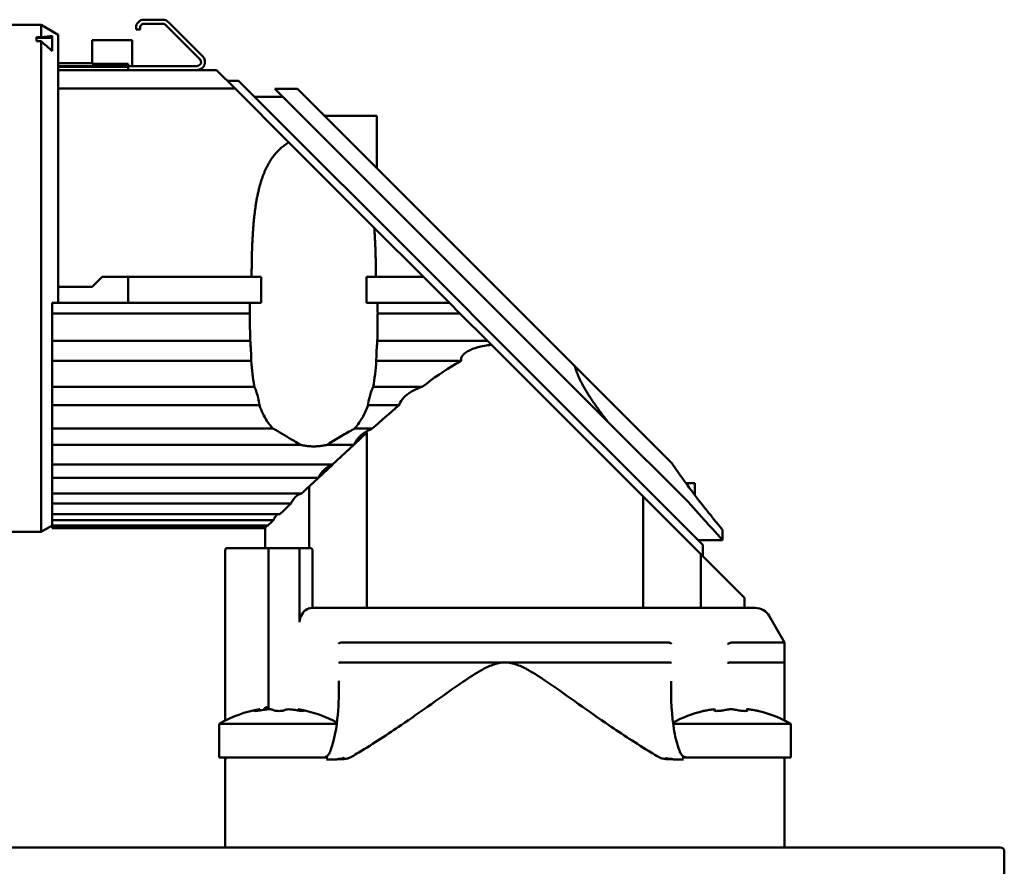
# Model space of a CAD drawing. Header units: inches. Extents: x 0 to 234, y 0 to 165.
# Tile 81 of 85: x 168.79 to 170.73, y 75.24 to 76.91. Entities that reach past the tile are written whole.
import ezdxf

# ---------------------------------------------------------------- set-up
doc = ezdxf.new("R2010")
doc.units = ezdxf.units.IN
doc.header["$LTSCALE"] = 10
doc.header["$MEASUREMENT"] = 0
doc.layers.add('Visible (ANSI)', color=7, linetype='Continuous', lineweight=50)

msp = doc.modelspace()

# ---------------------------------------------------------------- linework, layer by layer
at = {"layer": 'Visible (ANSI)'}
for p, q in [((169.0686, 76.9145), (169.0318, 76.9145)), ((168.2211, 76.904), (168.8288, 76.904)), ((168.8288, 76.8798), (168.8288, 76.904)), ((168.8629, 76.8843), (168.8288, 76.904)), ((169.0161, 76.8987), (169.0161, 76.8948)), ((169.0161, 76.8948), (169.024, 76.8948)), ((169.024, 76.8948), (169.024, 76.8987)), ((169.0318, 76.9066), (169.0686, 76.9066)), ((169.0742, 76.9043), (169.142, 76.8365)), ((169.1475, 76.8421), (169.0798, 76.9099)), ((168.8288, 76.8798), (168.8196, 76.8798)), ((168.8196, 76.8798), (168.8196, 76.8787)), ((168.851, 76.8787), (168.8196, 76.8787)), ((168.8196, 76.8718), (168.8196, 76.8787)), ((168.851, 76.8787), (168.851, 76.8826)), ((168.851, 76.8787), (168.851, 76.8526)), ((168.8629, 76.356), (168.8629, 76.8843)), ((168.8196, 76.8718), (168.8288, 76.8718)), ((168.8288, 75.904), (168.8288, 76.8718)), ((168.9298, 76.8743), (169.0085, 76.8743)), ((168.9298, 76.8743), (168.9298, 76.8272)), ((169.0085, 76.8231), (169.0085, 76.8743)), ((168.9298, 76.829), (168.8629, 76.829)), ((169.1364, 76.8231), (168.8629, 76.8231)), ((169.0007, 76.8216), (168.8629, 76.8216)), ((169.0007, 76.8272), (168.9298, 76.8272)), ((169.0007, 76.8231), (169.0007, 76.8272)), ((169.0007, 76.8152), (169.0007, 76.8216)), ((169.1744, 76.8152), (168.8629, 76.8152)), ((169.1744, 76.8152), (169.2112, 76.7785)), ((169.2112, 76.7785), (168.8629, 76.7785)), ((169.1961, 76.7936), (169.2183, 76.7936)), ((169.3172, 76.6724), (169.2112, 76.7785)), ((169.6278, 76.3841), (169.2183, 76.7936)), ((169.6835, 76.3841), (169.2898, 76.7778)), ((169.2898, 76.7778), (169.3343, 76.7778)), ((169.728, 76.3841), (169.3343, 76.7778)), ((169.2498, 76.7621), (169.3055, 76.7621)), ((169.3876, 76.7245), (169.4908, 76.7245)), ((169.4908, 76.6213), (169.4908, 76.7245)), ((169.3172, 76.6724), (169.4857, 76.5039)), ((169.4857, 76.5039), (169.5825, 76.4071)), ((168.9495, 76.4071), (168.9298, 76.3874)), ((168.9495, 76.4071), (169.2439, 76.4071)), ((169.0007, 76.4055), (169.0007, 76.4071)), ((169.0007, 76.4038), (169.0007, 76.4055)), ((169.0007, 76.356), (169.0007, 76.4038)), ((169.2626, 76.4071), (169.2439, 76.4071)), ((169.2626, 76.4071), (169.2626, 76.356)), ((169.4702, 76.356), (169.4702, 76.4071)), ((169.4889, 76.4071), (169.4702, 76.4071)), ((169.4889, 76.4071), (169.5825, 76.4071)), ((169.6337, 76.356), (169.5825, 76.4071)), ((168.8629, 76.3874), (168.9298, 76.3874)), ((169.7236, 76.2883), (169.6278, 76.3841)), ((169.6835, 76.3841), (169.8016, 76.266)), ((169.8461, 76.266), (169.728, 76.3841)), ((169.2405, 76.356), (168.851, 76.356)), ((168.851, 76.335), (168.851, 76.356)), ((169.2405, 76.356), (169.2626, 76.356)), ((169.4702, 76.356), (169.4923, 76.356)), ((169.6337, 76.356), (169.4923, 76.356)), ((169.6337, 76.356), (169.6546, 76.335)), ((168.851, 76.335), (168.851, 76.2809)), ((168.851, 76.335), (169.2404, 76.335)), ((169.4924, 76.335), (169.6546, 76.335)), ((169.7087, 76.2809), (169.6546, 76.335)), ((168.851, 76.2413), (168.851, 76.2809)), ((169.2412, 76.2809), (168.851, 76.2809)), ((169.7087, 76.2809), (169.4916, 76.2809)), ((169.7087, 76.2809), (169.7165, 76.2731)), ((170.0154, 75.9742), (169.7165, 76.2731)), ((170.1331, 75.8788), (169.7236, 76.2883)), ((169.8016, 76.266), (169.9462, 76.1214)), ((169.8806, 76.2315), (169.8461, 76.266)), ((168.851, 76.2413), (168.851, 76.1903)), ((168.851, 76.2413), (169.2431, 76.2413)), ((169.4897, 76.2413), (169.6571, 76.2413)), ((170.0722, 76.0399), (169.8806, 76.2315)), ((168.851, 76.1538), (168.851, 76.1903)), ((168.851, 76.1903), (169.2494, 76.1903)), ((169.5802, 76.1903), (169.4834, 76.1903)), ((168.851, 76.1538), (168.851, 76.1079)), ((168.851, 76.1538), (169.2593, 76.1538)), ((169.4735, 76.1538), (169.5347, 76.1538)), ((170.1037, 75.9639), (169.9462, 76.1214)), ((168.851, 76.0759), (168.851, 76.1079)), ((169.2859, 76.1079), (168.851, 76.1079)), ((169.4712, 76.1), (169.446, 76.0765)), ((169.4814, 76.1079), (169.4469, 76.1079)), ((169.4712, 75.7542), (169.4712, 76.1)), ((168.851, 76.0759), (168.851, 76.0369)), ((169.3401, 76.0759), (168.851, 76.0759)), ((169.4454, 76.0759), (169.3927, 76.0759)), ((169.4454, 76.0759), (169.4035, 76.0368)), ((169.4454, 76.0759), (169.446, 76.0765)), ((170.0722, 76.0399), (170.0722, 76.0399)), ((168.851, 76.0106), (168.851, 76.0369)), ((169.4034, 76.0369), (168.851, 76.0369)), ((169.4034, 76.0367), (169.3751, 76.0104)), ((169.4034, 76.0367), (169.4035, 76.0368)), ((168.851, 76.0106), (168.851, 75.9799)), ((168.851, 76.0106), (169.375, 76.0106)), ((169.3664, 76.0023), (169.3581, 75.9945)), ((169.3664, 76.0023), (169.3666, 76.0024)), ((169.3751, 76.0104), (169.3666, 76.0024)), ((169.3571, 75.8723), (169.3571, 75.9937)), ((169.3581, 75.9945), (169.3573, 75.9938)), ((170.1173, 76.0003), (170.1, 76.0003)), ((170.1173, 76.0003), (170.1173, 75.977)), ((168.851, 75.9604), (168.851, 75.9799)), ((169.3425, 75.9799), (168.851, 75.9799)), ((170.1295, 75.8601), (170.0154, 75.9742)), ((170.0154, 75.9742), (170.0154, 75.7542)), ((168.851, 75.9604), (168.851, 75.9393)), ((168.851, 75.9604), (169.3219, 75.9604)), ((168.851, 75.9273), (168.851, 75.9393)), ((169.2997, 75.9393), (168.851, 75.9393)), ((168.851, 75.9273), (168.851, 75.9165)), ((168.851, 75.9273), (169.2871, 75.9273)), ((168.2211, 75.904), (168.8288, 75.904)), ((168.851, 75.9169), (168.8288, 75.904)), ((168.851, 75.9125), (168.851, 75.9165)), ((169.2759, 75.9165), (168.851, 75.9165)), ((168.851, 75.9125), (168.851, 75.9117)), ((168.851, 75.9125), (169.2717, 75.9125)), ((169.2709, 75.9117), (168.851, 75.9117)), ((169.2709, 75.8723), (169.2709, 75.9117)), ((170.1724, 75.9077), (170.1724, 75.8881)), ((170.1238, 75.8881), (170.1724, 75.8881)), ((169.1921, 75.8684), (169.1921, 75.5324)), ((169.1961, 75.8723), (169.2784, 75.8723)), ((169.2772, 75.8684), (169.2772, 75.5542)), ((169.2784, 75.8723), (169.3374, 75.8723)), ((169.3374, 75.8723), (169.3583, 75.8723)), ((169.3382, 75.7258), (169.3382, 75.8684)), ((169.3638, 75.8684), (169.3638, 75.7542)), ((170.1331, 75.8566), (170.1331, 75.8788)), ((170.2157, 75.7739), (170.1295, 75.8601)), ((170.1295, 75.8601), (170.1295, 75.7542)), ((170.2157, 75.7739), (170.2157, 75.7542)), ((170.2369, 75.7542), (169.3626, 75.7542)), ((169.3403, 75.7356), (169.3416, 75.7385)), ((170.2642, 75.7385), (170.2945, 75.686)), ((170.0659, 75.686), (169.4207, 75.686)), ((170.2945, 75.686), (170.1902, 75.686)), ((170.2945, 75.6465), (170.2945, 75.686)), ((169.4199, 75.6465), (169.7433, 75.6465)), ((169.7433, 75.6465), (170.0667, 75.6465)), ((170.1896, 75.6465), (170.2945, 75.6465)), ((170.2945, 75.6465), (170.2945, 75.5324)), ((169.2598, 75.5519), (169.2598, 75.5543)), ((169.3359, 75.5519), (169.3359, 75.5543)), ((170.1573, 75.5511), (170.1573, 75.554)), ((170.2202, 75.5511), (170.2202, 75.554)), ((169.1798, 75.5257), (169.4119, 75.5257)), ((169.1798, 75.4589), (169.1798, 75.5257)), ((170.0748, 75.5257), (170.3068, 75.5257)), ((170.3068, 75.4589), (170.3068, 75.5257)), ((169.1798, 75.4589), (169.3577, 75.4589)), ((169.3941, 75.4589), (169.3577, 75.4589)), ((169.3986, 75.4651), (169.3986, 75.4651)), ((170.088, 75.4651), (170.088, 75.4651)), ((170.1289, 75.4589), (170.0925, 75.4589)), ((170.1289, 75.4589), (170.3068, 75.4589)), ((169.1921, 75.455), (169.1921, 75.2818)), ((170.2945, 75.2818), (170.2945, 75.455)), ((169.1409, 75.2818), (164.2905, 75.2818)), ((170.7197, 75.2818), (169.1409, 75.2818)), ((170.7276, 75.0985), (170.7276, 75.2739))]:
    msp.add_line(p, q, dxfattribs=at)
for centre, radius, start, end in [((169.0318, 76.8987), 0.0157, 89.9993, 180.0007), ((169.0686, 76.8987), 0.0157, 45.0012, 89.9988), ((169.0318, 76.8987), 0.00787, 89.9993, 180.0007), ((169.0686, 76.8987), 0.00787, 45.0012, 89.9988), ((169.1364, 76.831), 0.0157, 269.9938, 45.0062), ((169.1364, 76.831), 0.00787, 269.9938, 45.0062), ((169.1961, 75.8684), 0.00394, 90, 180), ((170.2369, 75.7227), 0.0315, 30.0021, 90), ((169.2979, 75.3211), 0.2362, 99.266, 120), ((169.2979, 75.3211), 0.2362, 61.0757, 80.734), ((170.1887, 75.3211), 0.2362, 103.4934, 118.9249), ((170.1887, 75.3211), 0.2362, 60, 76.5066), ((169.1961, 75.455), 0.00394, 89.9991, 180.0004), ((170.2905, 75.455), 0.00394, 359.9999, 90), ((170.7197, 75.2739), 0.00787, 0, 90)]:
    msp.add_arc(centre, radius, start, end, dxfattribs=at)
for centre, major_axis, ratio, start_param, end_param in [((169.3626, 75.7227), (0, 0.0315), 0.771625, 6.282961, 7.330382), ((169.424, 75.6726), (-0.0044, 0.0133), 0.487115, 6.123657, 6.251289), ((170.0626, 75.6726), (0.0044, 0.0133), 0.486687, 0.03035, 0.158292), ((170.1925, 75.6726), (-0.0026, 0.0134), 0.368439, 6.212503, 6.340121), ((169.2758, 75.3211), (0, 0.2346), 0.608761, 0.127668, 0.174558), ((169.3015, 75.3211), (0, 0.2346), 0.991445, 0.127668, 0.174558), ((169.2721, 75.3211), (0, 0.2346), 0.382683, 6.108627, 6.155517), ((169.3237, 75.3211), (0, 0.2346), 0.382683, 0.127668, 0.174558), ((169.3224, 75.5519), (-0.011, 0.0012), 0.180369, 4.600906, 5.910146), ((169.2942, 75.3211), (0, 0.2346), 0.991445, 6.108627, 6.155517), ((169.32, 75.3211), (0, 0.2346), 0.608761, 6.108627, 6.155517), ((170.1781, 75.3211), (0, 0.2346), 0.92388, 0.127668, 0.174558), ((170.1462, 75.5519), (0.011, 0.002), 0.101919, 6.133453, 7.442693), ((170.1611, 75.3211), (0, 0.2346), 0.130526, 0.127668, 0.174558), ((170.2057, 75.3211), (0, 0.2346), 0.793353, 0.127668, 0.174558), ((170.1717, 75.3211), (0, 0.2346), 0.793353, 6.108627, 6.155517), ((170.2164, 75.3211), (0, 0.2346), 0.130526, 6.108627, 6.155517), ((170.1994, 75.3211), (0, 0.2346), 0.92388, 6.108627, 6.155517)]:
    msp.add_ellipse(centre, major_axis=major_axis, ratio=ratio, start_param=start_param, end_param=end_param, dxfattribs=at)
for points in [[(168.851, 76.8826), (168.8454, 76.8819), (168.8378, 76.8809), (168.8288, 76.8798)], [(168.851, 76.8526), (168.8439, 76.8591), (168.8364, 76.8655), (168.8288, 76.8718)], [(169.4834, 76.1903), (169.4865, 76.2065), (169.4885, 76.2236), (169.4897, 76.2413)], [(169.5347, 76.1538), (169.5164, 76.1386), (169.4986, 76.1231), (169.4814, 76.1079)], [(169.3665, 76.0024), (169.3636, 75.9998), (169.3608, 75.9972), (169.3581, 75.9946)], [(169.3752, 76.0105), (169.3766, 76.0137), (169.3783, 76.0166), (169.3801, 76.0191)], [(169.3425, 75.9799), (169.3472, 75.9844), (169.3521, 75.989), (169.3572, 75.9937)], [(169.2709, 75.9117), (169.2709, 75.9117), (169.2711, 75.9119), (169.2717, 75.9125)], [(170.0667, 75.6859), (170.0671, 75.6858), (170.0679, 75.6856), (170.0688, 75.6852), (170.0694, 75.6849), (170.0696, 75.6848)], [(170.0696, 75.6848), (170.0698, 75.6846), (170.0702, 75.6843), (170.0706, 75.6839), (170.0708, 75.6835), (170.0708, 75.6834)], [(169.2665, 75.553), (169.2681, 75.5545), (169.2697, 75.5559), (169.2712, 75.5573)], [(169.3836, 75.4589), (169.3836, 75.4589), (169.3836, 75.4589), (169.3836, 75.4589)], [(169.3836, 75.4589), (169.3838, 75.4589), (169.3839, 75.4589), (169.384, 75.4589)], [(169.4251, 75.4574), (169.4254, 75.4574), (169.426, 75.4576), (169.4261, 75.4578), (169.4257, 75.458), (169.4247, 75.4582), (169.4241, 75.4582)], [(170.0914, 75.459), (170.0914, 75.459), (170.0914, 75.459), (170.0914, 75.459)], [(170.0925, 75.4589), (170.0925, 75.4589), (170.0925, 75.4589), (170.0925, 75.4589)], [(170.103, 75.4589), (170.103, 75.4589), (170.103, 75.4589), (170.103, 75.4589)], [(170.2928, 75.4582), (170.2928, 75.4582), (170.2928, 75.4582), (170.2928, 75.4582)], [(169.4145, 75.4562), (169.4157, 75.4564), (169.418, 75.4567), (169.4216, 75.4567), (169.4239, 75.4571), (169.4251, 75.4574)]]:
    msp.add_open_spline(points, degree=3, dxfattribs=at)
for points, knots in [([(169.3172, 76.6724), (169.316, 76.6717), (169.3148, 76.671), (169.3136, 76.6702), (169.3124, 76.6694), (169.3112, 76.6686), (169.31, 76.6678), (169.3088, 76.6669), (169.3077, 76.666), (169.3065, 76.6651), (169.3054, 76.6642), (169.3042, 76.6633), (169.3031, 76.6623), (169.3019, 76.6614), (169.3008, 76.6604), (169.2997, 76.6593), (169.2986, 76.6583), (169.2975, 76.6572), (169.2964, 76.6561), (169.2953, 76.655), (169.2943, 76.6539), (169.2932, 76.6527), (169.2922, 76.6515), (169.2911, 76.6503), (169.2901, 76.6491), (169.2891, 76.6478), (169.288, 76.6465), (169.287, 76.6452), (169.2861, 76.6439), (169.2851, 76.6425), (169.2841, 76.6412), (169.2831, 76.6398), (169.2822, 76.6383), (169.2812, 76.6369), (169.2803, 76.6354), (169.2794, 76.6339), (169.2785, 76.6324), (169.2776, 76.6308), (169.2767, 76.6292), (169.2758, 76.6276), (169.2749, 76.626), (169.2741, 76.6243), (169.2732, 76.6226), (169.2724, 76.6209), (169.2716, 76.6192), (169.2708, 76.6174), (169.27, 76.6156), (169.2692, 76.6138), (169.2684, 76.6119), (169.2677, 76.6101), (169.2669, 76.6081), (169.2662, 76.6062), (169.2655, 76.6043), (169.2648, 76.6023), (169.2641, 76.6002), (169.2634, 76.5982), (169.2627, 76.5961), (169.2621, 76.594), (169.2614, 76.5919), (169.2608, 76.5897), (169.2602, 76.5875), (169.2596, 76.5853), (169.259, 76.5831), (169.2584, 76.5808), (169.2578, 76.5785), (169.2573, 76.5762), (169.2568, 76.5738), (169.2562, 76.5714), (169.2557, 76.569), (169.2552, 76.5666), (169.2547, 76.5641), (169.2542, 76.5616), (169.2538, 76.5591), (169.2533, 76.5565), (169.2529, 76.554), (169.2525, 76.5514), (169.2521, 76.5488), (169.2517, 76.5461), (169.2513, 76.5434), (169.2509, 76.5407), (169.2505, 76.538), (169.2502, 76.5353), (169.2499, 76.5325), (169.2495, 76.5297), (169.2492, 76.5269), (169.2489, 76.5241), (169.2486, 76.5212), (169.2483, 76.5184), (169.2481, 76.5155), (169.2478, 76.5126), (169.2476, 76.5096), (169.2473, 76.5067), (169.2471, 76.5038), (169.2469, 76.5008), (169.2467, 76.4978), (169.2465, 76.4948), (169.2463, 76.4918), (169.2461, 76.4888), (169.2459, 76.4857), (169.2458, 76.4826), (169.2456, 76.4796), (169.2455, 76.4765), (169.2453, 76.4734), (169.2452, 76.4703), (169.2451, 76.4672), (169.2449, 76.4641), (169.2448, 76.461), (169.2447, 76.4579), (169.2446, 76.4547), (169.2445, 76.4516), (169.2445, 76.4484), (169.2444, 76.4453), (169.2443, 76.4421), (169.2443, 76.4389), (169.2442, 76.4358), (169.2441, 76.4326), (169.2441, 76.4294), (169.2441, 76.4263), (169.244, 76.4231), (169.244, 76.4199), (169.244, 76.4167), (169.2439, 76.4135), (169.2439, 76.4103), (169.2439, 76.4071)], [0, 0, 0, 0, 0.0243902, 0.0243902, 0.0243902, 0.0487805, 0.0487805, 0.0487805, 0.0731707, 0.0731707, 0.0731707, 0.097561, 0.097561, 0.097561, 0.1219512, 0.1219512, 0.1219512, 0.1463415, 0.1463415, 0.1463415, 0.1707317, 0.1707317, 0.1707317, 0.195122, 0.195122, 0.195122, 0.2195122, 0.2195122, 0.2195122, 0.2439024, 0.2439024, 0.2439024, 0.2682927, 0.2682927, 0.2682927, 0.2926829, 0.2926829, 0.2926829, 0.3170732, 0.3170732, 0.3170732, 0.3414634, 0.3414634, 0.3414634, 0.3658537, 0.3658537, 0.3658537, 0.3902439, 0.3902439, 0.3902439, 0.4146341, 0.4146341, 0.4146341, 0.4390244, 0.4390244, 0.4390244, 0.4634146, 0.4634146, 0.4634146, 0.4878049, 0.4878049, 0.4878049, 0.5121951, 0.5121951, 0.5121951, 0.5365854, 0.5365854, 0.5365854, 0.5609756, 0.5609756, 0.5609756, 0.5853659, 0.5853659, 0.5853659, 0.6097561, 0.6097561, 0.6097561, 0.6341463, 0.6341463, 0.6341463, 0.6585366, 0.6585366, 0.6585366, 0.6829268, 0.6829268, 0.6829268, 0.7073171, 0.7073171, 0.7073171, 0.7317073, 0.7317073, 0.7317073, 0.7560976, 0.7560976, 0.7560976, 0.7804878, 0.7804878, 0.7804878, 0.804878, 0.804878, 0.804878, 0.8292683, 0.8292683, 0.8292683, 0.8536585, 0.8536585, 0.8536585, 0.8780488, 0.8780488, 0.8780488, 0.902439, 0.902439, 0.902439, 0.9268293, 0.9268293, 0.9268293, 0.9512195, 0.9512195, 0.9512195, 0.9756098, 0.9756098, 0.9756098, 1, 1, 1, 1]), ([(169.4889, 76.4071), (169.4889, 76.4101), (169.4889, 76.4131), (169.4888, 76.4161), (169.4888, 76.4191), (169.4888, 76.4221), (169.4888, 76.4251), (169.4887, 76.4281), (169.4887, 76.4311), (169.4886, 76.4341), (169.4886, 76.4371), (169.4885, 76.4401), (169.4885, 76.4431), (169.4884, 76.446), (169.4883, 76.449), (169.4882, 76.452), (169.4882, 76.4549), (169.4881, 76.4579), (169.488, 76.4608), (169.4879, 76.4638), (169.4878, 76.4667), (169.4876, 76.4696), (169.4875, 76.4725), (169.4874, 76.4755), (169.4872, 76.4783), (169.4871, 76.4812), (169.487, 76.4841), (169.4868, 76.487), (169.4866, 76.4898), (169.4865, 76.4927), (169.4863, 76.4955), (169.4861, 76.4983), (169.4859, 76.5012), (169.4857, 76.5039)], [0, 0, 0, 0, 0.090909, 0.090909, 0.090909, 0.181818, 0.181818, 0.181818, 0.272727, 0.272727, 0.272727, 0.363636, 0.363636, 0.363636, 0.454545, 0.454545, 0.454545, 0.545455, 0.545455, 0.545455, 0.636364, 0.636364, 0.636364, 0.727273, 0.727273, 0.727273, 0.818182, 0.818182, 0.818182, 0.909091, 0.909091, 0.909091, 1, 1, 1, 1]), ([(169.2404, 76.335), (169.2405, 76.3399), (169.2405, 76.345), (169.2405, 76.3498), (169.2405, 76.3518), (169.2405, 76.3539), (169.2405, 76.356)], [-0.03673944, -0.03673944, -0.03673944, -0.03673944, 0, 0, 0, 0.01547005, 0.01547005, 0.01547005, 0.01547005]), ([(169.4924, 76.335), (169.4923, 76.3399), (169.4923, 76.345), (169.4923, 76.3498), (169.4923, 76.3518), (169.4923, 76.3539), (169.4923, 76.356)], [-0.03673947, -0.03673947, -0.03673947, -0.03673947, 0, 0, 0, 0.01547005, 0.01547005, 0.01547005, 0.01547005]), ([(169.2412, 76.2809), (169.241, 76.2856), (169.2409, 76.2903), (169.2406, 76.3083), (169.2405, 76.3217), (169.2404, 76.335)], [-1.3122652, -1.3122652, -1.3122652, -1.3122652, -1.2781564, -1.2781564, -1.1826667, -1.1826667, -1.1826667, -1.1826667]), ([(169.4916, 76.2809), (169.4921, 76.2961), (169.4922, 76.3114), (169.4923, 76.3296), (169.4923, 76.3323), (169.4924, 76.335)], [-0.3048595, -0.3048595, -0.3048595, -0.3048595, -0.1910618, -0.1910618, -0.1710589, -0.1710589, -0.1710589, -0.1710589]), ([(169.2431, 76.2413), (169.2431, 76.2421), (169.2431, 76.243), (169.2431, 76.2438), (169.2431, 76.2518), (169.2427, 76.2603), (169.2418, 76.2726), (169.2415, 76.277), (169.2412, 76.2809)], [-0.0064298, -0.0064298, -0.0064298, -0.0064298, 0, 0, 0, 0.0608779, 0.0608779, 0.096395, 0.096395, 0.096395, 0.096395]), ([(169.4897, 76.2413), (169.4897, 76.2421), (169.4897, 76.243), (169.4897, 76.2438), (169.4897, 76.2518), (169.4901, 76.2603), (169.491, 76.2726), (169.4913, 76.277), (169.4916, 76.2809)], [-0.0064298, -0.0064298, -0.0064298, -0.0064298, 0, 0, 0, 0.0608779, 0.0608779, 0.0963951, 0.0963951, 0.0963951, 0.0963951]), ([(169.7165, 76.2731), (169.7072, 76.2721), (169.6979, 76.2705), (169.6833, 76.2665), (169.6758, 76.2638), (169.6676, 76.2592), (169.6647, 76.2572), (169.6611, 76.2538), (169.6596, 76.252), (169.6574, 76.2481), (169.6568, 76.2459), (169.6568, 76.243), (169.6569, 76.2421), (169.6571, 76.2413)], [0.2990735, 0.2990735, 0.2990735, 0.2990735, 0.3647073, 0.3647073, 0.4153919, 0.4153919, 0.4376003, 0.4376003, 0.4537691, 0.4537691, 0.469938, 0.469938, 0.4763912, 0.4763912, 0.4763912, 0.4763912]), ([(169.2494, 76.1903), (169.2493, 76.1909), (169.2492, 76.1916), (169.2462, 76.2076), (169.2443, 76.2241), (169.2431, 76.2413)], [-1.5471761, -1.5471761, -1.5471761, -1.5471761, -1.541602, -1.541602, -1.410391, -1.410391, -1.410391, -1.410391]), ([(169.6571, 76.2413), (169.6535, 76.2394), (169.65, 76.2374), (169.6237, 76.2223), (169.6018, 76.2069), (169.5802, 76.1903)], [-3.9896554, -3.9896554, -3.9896554, -3.9896554, -3.9556413, -3.9556413, -3.7353129, -3.7353129, -3.7353129, -3.7353129]), ([(169.8806, 76.2315), (169.8811, 76.2298), (169.8816, 76.2282), (169.8822, 76.2265), (169.8828, 76.2248), (169.8834, 76.223), (169.884, 76.2213), (169.8847, 76.2195), (169.8854, 76.2178), (169.8861, 76.216), (169.8868, 76.2142), (169.8876, 76.2124), (169.8884, 76.2105), (169.8892, 76.2087), (169.8901, 76.2068), (169.891, 76.2049), (169.8919, 76.203), (169.8929, 76.201), (169.8939, 76.199), (169.8949, 76.1971), (169.896, 76.1951), (169.8971, 76.193), (169.8982, 76.191), (169.8993, 76.1889), (169.9005, 76.1868), (169.9018, 76.1847), (169.903, 76.1825), (169.9044, 76.1804), (169.9057, 76.1782), (169.9071, 76.176), (169.9085, 76.1737), (169.9099, 76.1714), (169.9114, 76.1691), (169.913, 76.1668), (169.9145, 76.1644), (169.9161, 76.1621), (169.9178, 76.1596), (169.9195, 76.1572), (169.9212, 76.1547), (169.9229, 76.1523), (169.9247, 76.1498), (169.9265, 76.1473), (169.9284, 76.1447), (169.9303, 76.1422), (169.9322, 76.1396), (169.9341, 76.137), (169.9361, 76.1345), (169.938, 76.1319), (169.9401, 76.1292), (169.9421, 76.1266), (169.9441, 76.124), (169.9462, 76.1214)], [0, 0, 0, 0, 0.0588235, 0.0588235, 0.0588235, 0.1176471, 0.1176471, 0.1176471, 0.1764706, 0.1764706, 0.1764706, 0.2352941, 0.2352941, 0.2352941, 0.2941176, 0.2941176, 0.2941176, 0.3529412, 0.3529412, 0.3529412, 0.4117647, 0.4117647, 0.4117647, 0.4705882, 0.4705882, 0.4705882, 0.5294118, 0.5294118, 0.5294118, 0.5882353, 0.5882353, 0.5882353, 0.6470588, 0.6470588, 0.6470588, 0.7058824, 0.7058824, 0.7058824, 0.7647059, 0.7647059, 0.7647059, 0.8235294, 0.8235294, 0.8235294, 0.8823529, 0.8823529, 0.8823529, 0.9411765, 0.9411765, 0.9411765, 1, 1, 1, 1]), ([(169.2593, 76.1538), (169.2588, 76.1587), (169.2579, 76.1636), (169.255, 76.176), (169.2525, 76.1829), (169.2499, 76.1891), (169.2497, 76.1897), (169.2494, 76.1903)], [0.0245494, 0.0245494, 0.0245494, 0.0245494, 0.0616965, 0.0616965, 0.1233931, 0.1233931, 0.1303851, 0.1303851, 0.1303851, 0.1303851]), ([(169.4735, 76.1538), (169.474, 76.1587), (169.4749, 76.1636), (169.4778, 76.176), (169.4803, 76.1829), (169.4829, 76.1891), (169.4831, 76.1897), (169.4834, 76.1903)], [0.0245494, 0.0245494, 0.0245494, 0.0245494, 0.0616965, 0.0616965, 0.1233931, 0.1233931, 0.1303851, 0.1303851, 0.1303851, 0.1303851]), ([(169.5802, 76.1903), (169.5742, 76.1882), (169.5684, 76.1859), (169.5576, 76.1802), (169.5511, 76.176), (169.5428, 76.1682), (169.5394, 76.164), (169.536, 76.1575), (169.5353, 76.1556), (169.5347, 76.1538)], [0.9805069, 0.9805069, 0.9805069, 0.9805069, 1.0275048, 1.0275048, 1.0797052, 1.0797052, 1.1192744, 1.1192744, 1.1339134, 1.1339134, 1.1339134, 1.1339134]), ([(169.2859, 76.1079), (169.2815, 76.1129), (169.2774, 76.1182), (169.2684, 76.1322), (169.2633, 76.1427), (169.2593, 76.1538)], [-1.7960277, -1.7960277, -1.7960277, -1.7960277, -1.7427907, -1.7427907, -1.648582, -1.648582, -1.648582, -1.648582]), ([(169.4469, 76.1079), (169.4503, 76.1117), (169.4534, 76.1157), (169.4635, 76.1302), (169.4691, 76.1416), (169.4735, 76.1538)], [-0.8063861, -0.8063861, -0.8063861, -0.8063861, -0.7642473, -0.7642473, -0.6509096, -0.6509096, -0.6509096, -0.6509096]), ([(169.3401, 76.0759), (169.3359, 76.0783), (169.3317, 76.0809), (169.3149, 76.0913), (169.3023, 76.0991), (169.2894, 76.1061), (169.2877, 76.107), (169.2859, 76.1079)], [0.0769011, 0.0769011, 0.0769011, 0.0769011, 0.115532, 0.115532, 0.231064, 0.231064, 0.2489363, 0.2489363, 0.2489363, 0.2489363]), ([(169.3927, 76.0759), (169.3933, 76.0762), (169.3939, 76.0766), (169.4032, 76.0821), (169.4119, 76.0876), (169.429, 76.098), (169.4373, 76.1029), (169.4458, 76.1073), (169.4463, 76.1076), (169.4469, 76.1079)], [-0.544878, -0.544878, -0.544878, -0.544878, -0.5389972, -0.5389972, -0.4527697, -0.4527697, -0.3665423, -0.3665423, -0.3605538, -0.3605538, -0.3605538, -0.3605538]), ([(169.4814, 76.1079), (169.4808, 76.1076), (169.4801, 76.1073), (169.4722, 76.1039), (169.4641, 76.0989), (169.4535, 76.0888), (169.4491, 76.0831), (169.446, 76.0765)], [1.5404892, 1.5404892, 1.5404892, 1.5404892, 1.5468549, 1.5468549, 1.6178163, 1.6178163, 1.6738687, 1.6738687, 1.6738687, 1.6738687]), ([(169.3927, 76.0759), (169.3914, 76.0756), (169.39, 76.0753), (169.3887, 76.075), (169.3873, 76.0747), (169.386, 76.0745), (169.3847, 76.0743), (169.3833, 76.074), (169.382, 76.0739), (169.3806, 76.0737), (169.3793, 76.0735), (169.3779, 76.0734), (169.3766, 76.0733), (169.3752, 76.0731), (169.3739, 76.073), (169.3725, 76.073), (169.3712, 76.0729), (169.3698, 76.0728), (169.3684, 76.0728), (169.3671, 76.0728), (169.3657, 76.0728), (169.3644, 76.0728), (169.363, 76.0728), (169.3616, 76.0729), (169.3603, 76.073), (169.3589, 76.073), (169.3576, 76.0731), (169.3562, 76.0733), (169.3549, 76.0734), (169.3535, 76.0735), (169.3522, 76.0737), (169.3508, 76.0739), (169.3495, 76.074), (169.3481, 76.0743), (169.3468, 76.0745), (169.3454, 76.0747), (169.3441, 76.075), (169.3428, 76.0753), (169.3414, 76.0756), (169.3401, 76.0759)], [0, 0, 0, 0, 0.0769231, 0.0769231, 0.0769231, 0.1538462, 0.1538462, 0.1538462, 0.2307692, 0.2307692, 0.2307692, 0.3076923, 0.3076923, 0.3076923, 0.3846154, 0.3846154, 0.3846154, 0.4615385, 0.4615385, 0.4615385, 0.5384615, 0.5384615, 0.5384615, 0.6153846, 0.6153846, 0.6153846, 0.6923077, 0.6923077, 0.6923077, 0.7692308, 0.7692308, 0.7692308, 0.8461538, 0.8461538, 0.8461538, 0.9230769, 0.9230769, 0.9230769, 0.999997, 0.999997, 0.999997, 0.999997]), ([(170.0722, 76.0399), (170.08, 76.0281), (170.0878, 76.0171), (170.1156, 75.9785), (170.136, 75.9527), (170.1645, 75.9173), (170.1724, 75.9077), (170.1724, 75.9077)], [-2.2105083, -2.2105083, -2.2105083, -2.2105083, -2.0871362, -2.0871362, -1.7438713, -1.7438713, -1.4006064, -1.4006064, -1.4006064, -1.4006064]), ([(169.3801, 76.0191), (169.3802, 76.0193), (169.3804, 76.0194), (169.3844, 76.0248), (169.389, 76.0291), (169.3943, 76.0324)], [0.11561264, 0.11561264, 0.11561264, 0.11561264, 0.11756458, 0.11756458, 0.17838276, 0.17838276, 0.17838276, 0.17838276]), ([(169.4033, 76.0368), (169.4029, 76.0367), (169.4026, 76.0366), (169.4022, 76.0365), (169.3995, 76.0354), (169.3968, 76.034), (169.3943, 76.0324)], [-0.2117589, -0.2117589, -0.2117589, -0.2117589, -0.20824051, -0.20824051, -0.20824051, -0.17878579, -0.17878579, -0.17878579, -0.17878579]), ([(169.3219, 75.9604), (169.322, 75.9606), (169.3221, 75.9609), (169.3252, 75.9674), (169.3292, 75.9726), (169.3366, 75.9778), (169.3395, 75.9792), (169.3425, 75.9799)], [0.116657, 0.116657, 0.116657, 0.116657, 0.1191575, 0.1191575, 0.1894007, 0.1894007, 0.230813, 0.230813, 0.230813, 0.230813]), ([(170.1037, 75.9639), (170.1189, 75.9467), (170.1329, 75.9312), (170.1531, 75.909), (170.1603, 75.9012), (170.17, 75.8907), (170.1724, 75.8881), (170.1724, 75.8881)], [1.009628, 1.009628, 1.009628, 1.009628, 1.2475967, 1.2475967, 1.4427052, 1.4427052, 1.6378138, 1.6378138, 1.6378138, 1.6378138]), ([(169.2997, 75.9393), (169.3029, 75.9423), (169.3063, 75.9456), (169.3099, 75.949), (169.3137, 75.9526), (169.3177, 75.9564), (169.3219, 75.9604)], [-1.6991604, -1.6991604, -1.6991604, -1.6991604, -1.6280662, -1.6280662, -1.6280662, -1.5544172, -1.5544172, -1.5544172, -1.5544172]), ([(169.2759, 75.9165), (169.2773, 75.9178), (169.2789, 75.9194), (169.2827, 75.923), (169.2848, 75.925), (169.2871, 75.9273)], [-6.1850312, -6.1850312, -6.1850312, -6.1850312, -6.1136713, -6.1136713, -6.0451386, -6.0451386, -6.0451386, -6.0451386]), ([(169.2871, 75.9273), (169.2882, 75.9302), (169.2895, 75.9327), (169.2929, 75.9375), (169.2954, 75.939), (169.2979, 75.9393)], [0.14609052, 0.14609052, 0.14609052, 0.14609052, 0.18321571, 0.18321571, 0.23951725, 0.23951725, 0.23951725, 0.23951725]), ([(169.2717, 75.9125), (169.2717, 75.9128), (169.2718, 75.9132), (169.272, 75.9147), (169.2722, 75.9157), (169.2725, 75.9165)], [0.17477039, 0.17477039, 0.17477039, 0.17477039, 0.18098615, 0.18098615, 0.20448668, 0.20448668, 0.20448668, 0.20448668]), ([(169.2772, 75.8684), (169.2772, 75.8688), (169.2772, 75.8693), (169.2773, 75.8702), (169.2774, 75.8706), (169.2776, 75.8714), (169.2777, 75.8717), (169.278, 75.8722), (169.2782, 75.8723), (169.2783, 75.8723), (169.2783, 75.8723), (169.2784, 75.8723)], [-0.01644356, -0.01644356, -0.01644356, -0.01644356, -0.01298956, -0.01298956, -0.00906381, -0.00906381, -0.00469611, -0.00469611, 0, 0, 0.00015559, 0.00015559, 0.00015559, 0.00015559]), ([(169.3382, 75.8684), (169.3382, 75.8688), (169.3382, 75.8692), (169.3381, 75.8701), (169.3381, 75.8705), (169.338, 75.8713), (169.3379, 75.8717), (169.3377, 75.8722), (169.3376, 75.8723), (169.3374, 75.8723), (169.3374, 75.8723), (169.3374, 75.8723)], [0.01680008, 0.01680008, 0.01680008, 0.01680008, 0.02012485, 0.02012485, 0.02400882, 0.02400882, 0.0285294, 0.0285294, 0.03360149, 0.03360149, 0.03376328, 0.03376328, 0.03376328, 0.03376328]), ([(169.3583, 75.8723), (169.3583, 75.8723), (169.3583, 75.8723), (169.3593, 75.8723), (169.3603, 75.8721), (169.3618, 75.8715), (169.3624, 75.8711), (169.3631, 75.8703), (169.3634, 75.8699), (169.3637, 75.8691), (169.3638, 75.8687), (169.3638, 75.8684)], [-0.00019928, -0.00019928, -0.00019928, -0.00019928, 0, 0, 0.00751304, 0.00751304, 0.01344399, 0.01344399, 0.01786948, 0.01786948, 0.0213991, 0.0213991, 0.0213991, 0.0213991]), ([(169.3382, 75.7258), (169.3382, 75.7275), (169.3384, 75.7293), (169.3391, 75.7325), (169.3397, 75.7341), (169.3403, 75.7356)], [0.00001147, 0.00001147, 0.00001147, 0.00001147, 0.01293444, 0.01293444, 0.0258567, 0.0258567, 0.0258567, 0.0258567]), ([(169.4158, 75.6834), (169.4158, 75.6835), (169.4159, 75.6837), (169.416, 75.6839), (169.4161, 75.684), (169.4162, 75.6842), (169.4164, 75.6843), (169.4166, 75.6845), (169.4168, 75.6846), (169.417, 75.6848)], [0, 0, 0, 0, 0.333333, 0.333333, 0.333333, 0.666667, 0.666667, 0.666667, 1, 1, 1, 1]), ([(169.417, 75.6848), (169.4171, 75.6848), (169.4172, 75.6849), (169.4172, 75.6849), (169.4175, 75.6851), (169.4179, 75.6852), (169.4183, 75.6854), (169.4187, 75.6856), (169.4193, 75.6857), (169.4199, 75.6859)], [0.00000537, 0.00000537, 0.00000537, 0.00000537, 0.00130623, 0.00130623, 0.00130623, 0.00582325, 0.00582325, 0.00582325, 0.01153445, 0.01153445, 0.01153445, 0.01153445]), ([(170.1822, 75.6834), (170.1827, 75.6835), (170.1832, 75.6837), (170.1836, 75.6839), (170.1841, 75.684), (170.1846, 75.6842), (170.185, 75.6843), (170.1855, 75.6845), (170.1859, 75.6846), (170.1864, 75.6848)], [0, 0, 0, 0, 0.3333333, 0.3333333, 0.3333333, 0.6666667, 0.6666667, 0.6666667, 1, 1, 1, 1]), ([(170.1864, 75.6848), (170.1865, 75.6848), (170.1866, 75.6849), (170.1868, 75.6849), (170.1873, 75.6851), (170.1877, 75.6852), (170.1881, 75.6854), (170.1887, 75.6856), (170.1892, 75.6857), (170.1896, 75.6859)], [0.00000542, 0.00000542, 0.00000542, 0.00000542, 0.00130631, 0.00130631, 0.00130631, 0.00582328, 0.00582328, 0.00582328, 0.01153444, 0.01153444, 0.01153444, 0.01153444]), ([(169.417, 75.6463), (169.4167, 75.6462), (169.4164, 75.6461), (169.4162, 75.6461), (169.416, 75.646), (169.4159, 75.646), (169.4159, 75.646), (169.4158, 75.646), (169.4158, 75.646), (169.4158, 75.646)], [-0.00994604, -0.00994604, -0.00994604, -0.00994604, -0.00429667, -0.00429667, -0.00429667, 0.00000012, 0.00000012, 0.00000012, 0.00137504, 0.00137504, 0.00137504, 0.00137504]), ([(169.4199, 75.6465), (169.4193, 75.6465), (169.4187, 75.6464), (169.4182, 75.6464), (169.4177, 75.6463), (169.4173, 75.6463), (169.417, 75.6463)], [-0.008032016, -0.008032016, -0.008032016, -0.008032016, -0.004345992, -0.004345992, -0.004345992, -0.000001, -0.000001, -0.000001, -0.000001]), ([(169.7433, 75.6465), (169.7356, 75.6465), (169.7274, 75.6448), (169.7116, 75.6391), (169.704, 75.6353), (169.6853, 75.6249), (169.6717, 75.616), (169.6408, 75.595), (169.6177, 75.5784), (169.5797, 75.5514), (169.5574, 75.5357), (169.5129, 75.5054), (169.4843, 75.4866), (169.4504, 75.4661), (169.4458, 75.4633), (169.4411, 75.4606)], [-13.4391115, -13.4391115, -13.4391115, -13.4391115, -13.3800452, -13.3800452, -13.3209789, -13.3209789, -13.2174921, -13.2174921, -13.0365241, -13.0365241, -12.8628503, -12.8628503, -12.626133, -12.626133, -12.5884269, -12.5884269, -12.5884269, -12.5884269]), ([(170.0457, 75.4605), (170.0409, 75.4632), (170.0362, 75.4661), (170.0023, 75.4866), (169.9737, 75.5054), (169.9292, 75.5357), (169.9069, 75.5514), (169.8689, 75.5784), (169.8458, 75.595), (169.8149, 75.616), (169.8013, 75.6249), (169.7826, 75.6353), (169.775, 75.6391), (169.7592, 75.6448), (169.7511, 75.6465), (169.7433, 75.6465)], [12.5878761, 12.5878761, 12.5878761, 12.5878761, 12.6260332, 12.6260332, 12.8627505, 12.8627505, 13.0364243, 13.0364243, 13.2173923, 13.2173923, 13.3208791, 13.3208791, 13.3799454, 13.3799454, 13.4390117, 13.4390117, 13.4390117, 13.4390117]), ([(170.0708, 75.646), (170.0708, 75.646), (170.0708, 75.6459), (170.0708, 75.6459), (170.0707, 75.646), (170.0706, 75.646), (170.0701, 75.6462), (170.0699, 75.6462), (170.0693, 75.6463), (170.0689, 75.6463), (170.0679, 75.6464), (170.0673, 75.6465), (170.0667, 75.6465)], [-0.03582669, -0.03582669, -0.03582669, -0.03582669, -0.03326651, -0.03070632, -0.03070632, -0.01746693, -0.01746693, -0.01216985, -0.01216985, -0.00562607, -0.00562607, -0.00000319, -0.00000319, -0.00000319, -0.00000319]), ([(170.1864, 75.6463), (170.1857, 75.6462), (170.185, 75.6461), (170.1843, 75.6461), (170.1836, 75.646), (170.183, 75.646), (170.1827, 75.646), (170.1825, 75.646), (170.1824, 75.646), (170.1822, 75.646)], [-0.004482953, -0.004482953, -0.004482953, -0.004482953, -0.002323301, -0.002323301, -0.002323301, 0.000000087, 0.000000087, 0.000000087, 0.001290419, 0.001290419, 0.001290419, 0.001290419]), ([(170.1896, 75.6465), (170.1892, 75.6465), (170.1887, 75.6464), (170.1881, 75.6464), (170.1875, 75.6463), (170.1869, 75.6463), (170.1864, 75.6463)], [-0.008040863, -0.008040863, -0.008040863, -0.008040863, -0.004349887, -0.004349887, -0.004349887, -0.000001, -0.000001, -0.000001, -0.000001]), ([(169.3995, 75.4727), (169.4075, 75.4946), (169.4116, 75.5186), (169.4156, 75.5649), (169.416, 75.5872), (169.416, 75.6101)], [0, 0, 0, 0, 0.2098496, 0.2098496, 0.3897212, 0.3897212, 0.3897212, 0.3897212]), ([(170.0706, 75.6099), (170.0706, 75.5751), (170.0715, 75.5413), (170.0795, 75.4973), (170.0827, 75.4847), (170.0871, 75.4727)], [0.0000594, 0.0000594, 0.0000594, 0.0000594, 0.2739041, 0.2739041, 0.3889951, 0.3889951, 0.3889951, 0.3889951]), ([(169.2712, 75.5573), (169.2717, 75.5577), (169.2722, 75.5581), (169.2731, 75.5584), (169.2734, 75.5584), (169.274, 75.5583), (169.2743, 75.5582), (169.2749, 75.5578), (169.2752, 75.5575), (169.2757, 75.5566), (169.276, 75.5559), (169.2764, 75.5547), (169.2764, 75.5544), (169.2765, 75.5542)], [0.00001712, 0.00001712, 0.00001712, 0.00001712, 0.00576385, 0.00576385, 0.00889869, 0.00889869, 0.01189553, 0.01189553, 0.01563207, 0.01563207, 0.02073972, 0.02073972, 0.0219467, 0.0219467, 0.0219467, 0.0219467]), ([(169.2611, 75.5521), (169.2607, 75.552), (169.2602, 75.552), (169.2583, 75.5517), (169.2568, 75.5514), (169.2541, 75.5511), (169.2529, 75.551), (169.2509, 75.5508), (169.2501, 75.5508), (169.2489, 75.5509), (169.2487, 75.551), (169.2487, 75.5511), (169.2487, 75.5512), (169.249, 75.5514), (169.2499, 75.5518), (169.2504, 75.552), (169.251, 75.5521)], [-0.04602563, -0.04602563, -0.04602563, -0.04602563, -0.04238012, -0.04238012, -0.03173215, -0.03173215, -0.02108417, -0.02108417, -0.01054208, -0.01054208, 0, 0, 0, 0.01063891, 0.01063891, 0.01767518, 0.01767518, 0.01767518, 0.01767518]), ([(169.2576, 75.5538), (169.2581, 75.5539), (169.2586, 75.554), (169.2596, 75.5542), (169.2598, 75.5543), (169.2598, 75.5543)], [0.15308598, 0.15308598, 0.15308598, 0.15308598, 0.16011137, 0.16011137, 0.17064641, 0.17064641, 0.17064641, 0.17064641]), ([(169.2835, 75.5538), (169.283, 75.554), (169.2821, 75.5541), (169.2802, 75.5543), (169.2789, 75.5543), (169.2762, 75.5542), (169.2747, 75.5541), (169.2729, 75.5539), (169.2724, 75.5538), (169.2719, 75.5538)], [0.09600531, 0.09600531, 0.09600531, 0.09600531, 0.10660739, 0.10660739, 0.1171786, 0.1171786, 0.12774981, 0.12774981, 0.13136894, 0.13136894, 0.13136894, 0.13136894]), ([(169.2877, 75.5521), (169.2877, 75.5521), (169.2877, 75.5521), (169.2883, 75.5519), (169.2891, 75.5516), (169.2911, 75.5513), (169.2923, 75.5511), (169.295, 75.5509), (169.2965, 75.5508), (169.2993, 75.5508), (169.3007, 75.5509), (169.3034, 75.5511), (169.3047, 75.5513), (169.3066, 75.5516), (169.3075, 75.5519), (169.3081, 75.5521), (169.3081, 75.5521), (169.3081, 75.5521)], [0.01072258, 0.01072258, 0.01072258, 0.01072258, 0.01074782, 0.01074782, 0.02149565, 0.02149565, 0.03203332, 0.03203332, 0.042571, 0.042571, 0.05310867, 0.05310867, 0.06364635, 0.06364635, 0.07439417, 0.07439417, 0.07441942, 0.07441942, 0.07441942, 0.07441942]), ([(169.3448, 75.5521), (169.3448, 75.5521), (169.3448, 75.5521), (169.3457, 75.5519), (169.3464, 75.5516), (169.3471, 75.5513), (169.3472, 75.5511), (169.3468, 75.5509), (169.3463, 75.5508), (169.3456, 75.5508), (169.3449, 75.5508), (169.3439, 75.5509), (169.3416, 75.5511), (169.3403, 75.5513), (169.3376, 75.5516), (169.3361, 75.5519), (169.3346, 75.5521), (169.3346, 75.5521), (169.3346, 75.5521)], [-0.03184842, -0.03184842, -0.03184842, -0.03184842, -0.03182317, -0.03182317, -0.02107535, -0.02107535, -0.01053767, -0.01053767, 0, 0, 0, 0.01053767, 0.01053767, 0.02107535, 0.02107535, 0.03182317, 0.03182317, 0.03184842, 0.03184842, 0.03184842, 0.03184842]), ([(169.3359, 75.5543), (169.3359, 75.5543), (169.3362, 75.5542), (169.3371, 75.554), (169.3376, 75.5539), (169.3382, 75.5538)], [0.17064652, 0.17064652, 0.17064652, 0.17064652, 0.18118155, 0.18118155, 0.18820694, 0.18820694, 0.18820694, 0.18820694]), ([(170.1404, 75.5521), (170.1404, 75.5521), (170.1404, 75.5521), (170.139, 75.5519), (170.1378, 75.5516), (170.1358, 75.5513), (170.135, 75.5511), (170.1339, 75.5509), (170.1336, 75.5508), (170.1336, 75.5508)], [-0.15954975, -0.15954975, -0.15954975, -0.15954975, -0.15952451, -0.15952451, -0.14877668, -0.14877668, -0.13823901, -0.13823901, -0.12770133, -0.12770133, -0.12770133, -0.12770133]), ([(170.1734, 75.5521), (170.1726, 75.552), (170.1718, 75.5518), (170.1695, 75.5514), (170.1681, 75.5512), (170.1667, 75.5511), (170.1653, 75.551), (170.1638, 75.5509), (170.1611, 75.5508), (170.1599, 75.5508), (170.1579, 75.551), (170.1571, 75.5511), (170.1559, 75.5514), (170.1557, 75.5517), (170.1557, 75.552), (170.1557, 75.552), (170.1557, 75.5521)], [-0.01767518, -0.01767518, -0.01767518, -0.01767518, -0.01063891, -0.01063891, 0, 0, 0, 0.01054208, 0.01054208, 0.02108417, 0.02108417, 0.03173215, 0.03173215, 0.04238012, 0.04238012, 0.04602563, 0.04602563, 0.04602563, 0.04602563]), ([(170.1954, 75.5538), (170.1947, 75.5539), (170.1938, 75.554), (170.1916, 75.5542), (170.1901, 75.5543), (170.1887, 75.5543), (170.1873, 75.5543), (170.1859, 75.5542), (170.1836, 75.554), (170.1828, 75.5539), (170.182, 75.5538)], [0.15308598, 0.15308598, 0.15308598, 0.15308598, 0.16011137, 0.16011137, 0.17064641, 0.17064641, 0.17064641, 0.18118144, 0.18118144, 0.18820683, 0.18820683, 0.18820683, 0.18820683]), ([(170.2217, 75.5521), (170.2218, 75.552), (170.2218, 75.552), (170.2218, 75.5517), (170.2215, 75.5514), (170.2204, 75.5511), (170.2195, 75.551), (170.2176, 75.5508), (170.2163, 75.5508), (170.2136, 75.5509), (170.2122, 75.551), (170.2108, 75.5511), (170.2094, 75.5512), (170.2079, 75.5514), (170.2057, 75.5518), (170.2048, 75.552), (170.2041, 75.5521)], [-0.04602563, -0.04602563, -0.04602563, -0.04602563, -0.04238012, -0.04238012, -0.03173215, -0.03173215, -0.02108417, -0.02108417, -0.01054208, -0.01054208, 0, 0, 0, 0.01063891, 0.01063891, 0.01767518, 0.01767518, 0.01767518, 0.01767518]), ([(170.227, 75.5538), (170.2256, 75.554), (170.2244, 75.5541), (170.2224, 75.5543), (170.2216, 75.5543), (170.2205, 75.5542), (170.2202, 75.5541), (170.2202, 75.5539), (170.2202, 75.5538), (170.2203, 75.5538)], [0.09600717, 0.09600717, 0.09600717, 0.09600717, 0.10666737, 0.10666737, 0.11720858, 0.11720858, 0.12774978, 0.12774978, 0.13136891, 0.13136891, 0.13136891, 0.13136891]), ([(170.237, 75.5521), (170.237, 75.5521), (170.237, 75.5521), (170.2384, 75.5519), (170.2397, 75.5516), (170.2416, 75.5513), (170.2424, 75.5511), (170.2436, 75.5509), (170.2438, 75.5508), (170.2438, 75.5508)], [0.01072258, 0.01072258, 0.01072258, 0.01072258, 0.01074782, 0.01074782, 0.02149565, 0.02149565, 0.03203332, 0.03203332, 0.042571, 0.042571, 0.042571, 0.042571]), ([(169.1921, 75.4589), (169.1921, 75.458), (169.1921, 75.4574), (169.1921, 75.4566), (169.1921, 75.4564), (169.1921, 75.4561), (169.1921, 75.456), (169.1921, 75.4558), (169.1921, 75.4557), (169.1921, 75.4556)], [0.00895513, 0.00895513, 0.00895513, 0.00895513, 0.02594893, 0.02594893, 0.03890493, 0.03890493, 0.04852255, 0.04852255, 0.07356416, 0.07356416, 0.07356416, 0.07356416]), ([(169.3844, 75.459), (169.3865, 75.459), (169.3883, 75.4595), (169.3919, 75.4611), (169.3937, 75.4626), (169.3969, 75.4669), (169.3983, 75.4696), (169.3995, 75.4727)], [0.00336202, 0.00336202, 0.00336202, 0.00336202, 0.03121253, 0.03121253, 0.06666258, 0.06666258, 0.09773116, 0.09773116, 0.09773116, 0.09773116]), ([(169.415, 75.4556), (169.418, 75.4557), (169.4213, 75.4558), (169.4253, 75.456), (169.4265, 75.4561), (169.4291, 75.4564), (169.4305, 75.4566), (169.4342, 75.4574), (169.4374, 75.4584), (169.4411, 75.4606)], [0.000001, 0.000001, 0.000001, 0.000001, 0.02288028, 0.02288028, 0.03186006, 0.03186006, 0.04344646, 0.04344646, 0.0612755, 0.0612755, 0.0612755, 0.0612755]), ([(170.0457, 75.4605), (170.0493, 75.4583), (170.0526, 75.4574), (170.0562, 75.4566), (170.0576, 75.4564), (170.0602, 75.4561), (170.0614, 75.456), (170.0654, 75.4558), (170.0687, 75.4557), (170.0716, 75.4556)], [0.0001853, 0.0001853, 0.0001853, 0.0001853, 0.0325063, 0.0325063, 0.0532043, 0.0532043, 0.0697125, 0.0697125, 0.1110742, 0.1110742, 0.1110742, 0.1110742]), ([(170.0625, 75.4582), (170.0618, 75.4581), (170.0607, 75.458), (170.0606, 75.4577), (170.0607, 75.4576)], [0, 0, 0, 0, 0.5, 0.9997604, 0.9997604, 0.9997604, 0.9997604]), ([(170.0607, 75.4576), (170.0608, 75.4576), (170.0609, 75.4576), (170.061, 75.4575), (170.0611, 75.4575), (170.0612, 75.4574), (170.0614, 75.4574), (170.0615, 75.4574), (170.0617, 75.4573), (170.0618, 75.4573), (170.062, 75.4573), (170.0622, 75.4572), (170.0623, 75.4572), (170.0625, 75.4572), (170.0627, 75.4572), (170.0629, 75.4571), (170.063, 75.4571), (170.0632, 75.4571), (170.0634, 75.457), (170.0636, 75.457), (170.0638, 75.457), (170.0639, 75.457), (170.0641, 75.4569), (170.0643, 75.4569), (170.0645, 75.4569), (170.0648, 75.4569), (170.065, 75.4568), (170.0652, 75.4568), (170.0655, 75.4568), (170.0657, 75.4567), (170.066, 75.4567), (170.0663, 75.4567), (170.0665, 75.4567), (170.0668, 75.4566), (170.0671, 75.4566), (170.0674, 75.4566), (170.0677, 75.4565), (170.068, 75.4565), (170.0683, 75.4565), (170.0687, 75.4565), (170.069, 75.4564), (170.0694, 75.4564), (170.0697, 75.4564), (170.0701, 75.4563), (170.0705, 75.4563), (170.0709, 75.4563), (170.0713, 75.4563), (170.0717, 75.4562), (170.0721, 75.4562)], [0, 0, 0, 0, 0.0625, 0.0625, 0.0625, 0.125, 0.125, 0.125, 0.1875, 0.1875, 0.1875, 0.25, 0.25, 0.25, 0.3125, 0.3125, 0.3125, 0.375, 0.375, 0.375, 0.4375, 0.4375, 0.4375, 0.5, 0.5, 0.5, 0.5625, 0.5625, 0.5625, 0.625, 0.625, 0.625, 0.6875, 0.6875, 0.6875, 0.75, 0.75, 0.75, 0.8125, 0.8125, 0.8125, 0.875, 0.875, 0.875, 0.9375, 0.9375, 0.9375, 1, 1, 1, 1]), ([(170.0871, 75.4727), (170.0882, 75.4697), (170.0896, 75.4671), (170.0924, 75.4632), (170.0939, 75.4618), (170.0972, 75.4598), (170.0992, 75.4592), (170.1021, 75.459), (170.1025, 75.4589), (170.103, 75.4589)], [0, 0, 0, 0, 0.030013, 0.030013, 0.05882771, 0.05882771, 0.09216977, 0.09216977, 0.09780507, 0.09780507, 0.09780507, 0.09780507]), ([(170.2945, 75.4556), (170.2945, 75.4557), (170.2945, 75.4558), (170.2945, 75.456), (170.2945, 75.4561), (170.2945, 75.4564), (170.2945, 75.4566), (170.2945, 75.4572), (170.2945, 75.4578), (170.2945, 75.4589)], [0.000001, 0.000001, 0.000001, 0.000001, 0.02258915, 0.02258915, 0.03157057, 0.03157057, 0.04290141, 0.04290141, 0.05548686, 0.05548686, 0.05548686, 0.05548686]), ([(169.1921, 75.4556), (169.1921, 75.4555), (169.1921, 75.4554), (169.1921, 75.4552), (169.1921, 75.455), (169.1921, 75.455)], [0.0000019, 0.0000019, 0.0000019, 0.0000019, 0.3333333, 0.6666667, 1, 1, 1, 1]), ([(169.415, 75.4556), (169.4123, 75.4555), (169.4069, 75.4554), (169.3987, 75.4552), (169.3939, 75.455), (169.3916, 75.455)], [0.0000018, 0.0000018, 0.0000018, 0.0000018, 0.3333333, 0.6666667, 1, 1, 1, 1]), ([(170.0716, 75.4556), (170.0741, 75.4555), (170.0792, 75.4554), (170.0873, 75.4552), (170.0925, 75.455), (170.0951, 75.455)], [0.000002, 0.000002, 0.000002, 0.000002, 0.3333333, 0.6666667, 1, 1, 1, 1]), ([(170.2945, 75.4556), (170.2945, 75.4555), (170.2945, 75.4554), (170.2945, 75.4552), (170.2945, 75.455), (170.2945, 75.455)], [0.0000018, 0.0000018, 0.0000018, 0.0000018, 0.3333333, 0.6666667, 1, 1, 1, 1])]:
    msp.add_open_spline(points, degree=3, knots=knots, dxfattribs=at)

doc.saveas('drawing.dxf')
